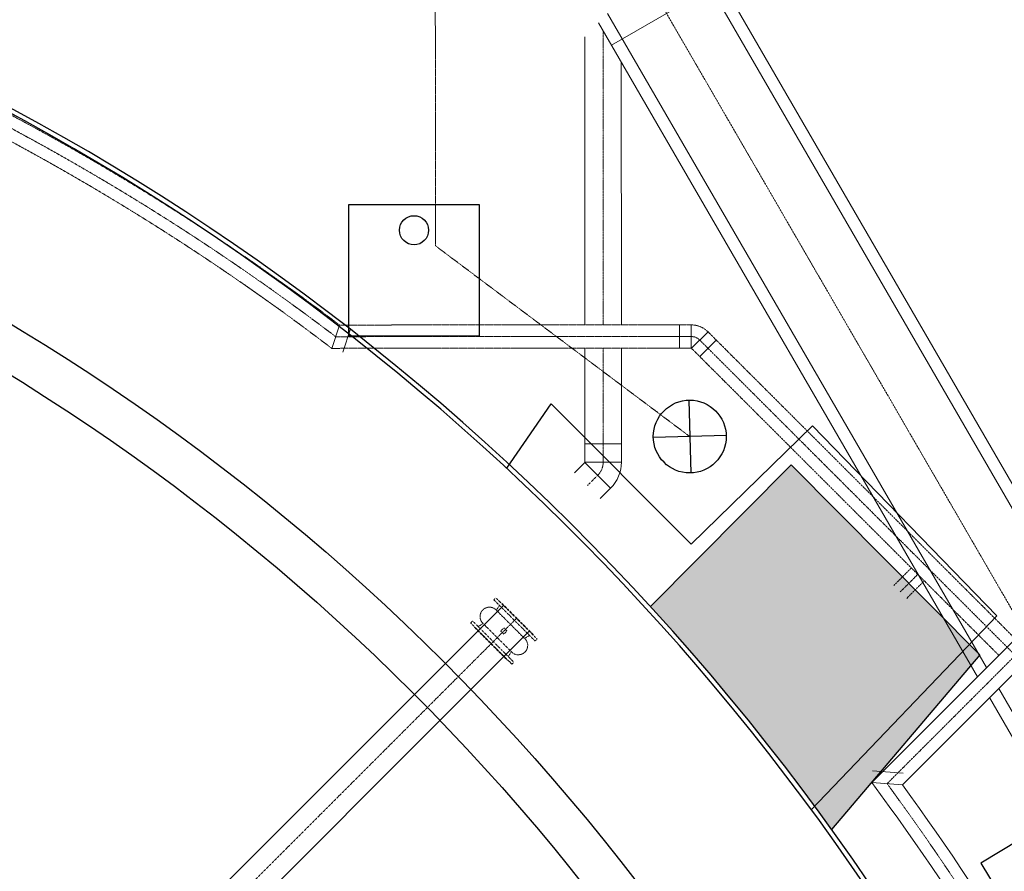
# Model space of a CAD drawing. Header units: metres. Extents: x -270273 to 328371, y -146885 to 591473.
# Tile 48 of 256: x -45165 to -38411, y -25405 to -19562. Entities that reach past the tile are written whole.
import ezdxf

# ---------------------------------------------------------------- set-up
doc = ezdxf.new("R2010")
doc.units = ezdxf.units.M
doc.header["$PDMODE"] = 1
doc.linetypes.add('RI-AWZI_PROCESLEIDING', pattern=[18.45, 6, -1.8, 1.75, -1.8, 1.75, -1.8, 1.75, -1.8])
doc.linetypes.add('RI-AWZI_TERREINRIOLERING', pattern=[19.8, 6, -1.8, 2.4, -1.8, 1.8, -1.8, 2.4, -1.8])
doc.layers.get('0').update_dxf_attribs({"color": 151})
for name, color, linetype, lineweight in [('B-CO-BC-BETONVORM-G', 50, 'Continuous', 18), ('B-XX-RI-AWZI_PROCESLEIDING-G', 30, 'RI-AWZI_PROCESLEIDING', 18), ('B-XX-RI-AWZI_TERREINRIOLERING-G', 211, 'RI-AWZI_TERREINRIOLERING', 18), ('B-XX-VH-BETONPLAAT-V', 253, 'Continuous', 18)]:
    doc.layers.add(name, color=color, linetype=linetype, lineweight=lineweight)
doc.layers.add('B-ME-WA-HYDRANT-G', color=253, linetype='Continuous')
doc.layers.add('B-XX-OG-BEBOUWING-G', color=1, linetype='Continuous')

# ---------------------------------------------------------------- blocks, each defined once
blk = doc.blocks.new('zuhydrt1')
for p, q in [((0, -0.5), (0, 0.504)), ((-0.5, 0), (0.5, 0))]:
    blk.add_line(p, q)
at = {"color": 15}
blk.add_line((0, -0.5), (0, -0.5), dxfattribs=at)
blk.add_line((0, -0.5), (0, -0.5), dxfattribs=at)
blk.add_circle((0, 0), 0.5)
blk = doc.blocks.new('meAF250T-Z')
for p, q in [((-250, 159.5), (-247, 162.5)), ((-250, 159.5), (-250, -159.5)), ((-247, 200), (-247, -200)), ((-247, 200), (-228, 200)), ((-228, -200), (-228, 200)), ((-221.7, 144.1), (-189.3, 136.8)), ((-189.3, 143.8), (-189.5, -136.9)), ((-28.3, 144.1), (-60.7, 136.8)), ((-60.7, 143.8), (-60.7, 136.8)), ((-60.7, 136.8), (-60.7, -136.8)), ((-3, 200), (-22, 200)), ((-22, -200), (-22, 200)), ((-3, 200), (-3, -200)), ((0, 159.5), (-3, 162.5)), ((0, 159.5), (0, -159.5)), ((-247, -162.5), (-250, -159.5)), ((-228, -200), (-247, -200)), ((-189.3, -136.8), (-221.7, -144.1)), ((-60.7, -136.8), (-28.3, -144.1)), ((-60.7, -136.8), (-60.7, -143.8)), ((-22, -200), (-3, -200)), ((-3, -162.5), (0, -159.5))]:
    blk.add_line(p, q)
blk.add_lwpolyline([(-140, 15), (-110, 15), (-110, -15), (-140, -15)], close=True)
for centre, radius, start, end in [((-125, 140), 64.4, 3.35514, 176.64486), ((-220, 151.9), 8, 180, 257.39139), ((-30, 151.9), 8, 282.60861, 0), ((-220, -151.9), 8, 102.60861, 180), ((-125, -140), 64.4, 177.20109, 356.64486), ((-30, -151.9), 8, 0, 77.39139)]:
    blk.add_arc(centre, radius, start, end)
for p in [(-125, 204.4), (-250, 0), (0, 0)]:
    blk.add_point(p)

msp = doc.modelspace()

# ---------------------------------------------------------------- hatches: boundary and pattern name
at = {"layer": 'B-XX-VH-BETONPLAAT-V'}
msp.add_hatch(color=256, dxfattribs=at).paths.add_polyline_path([(-38578.6455, -23920.1901), (-39872.3493, -22616.2501), (-40838.8579, -23588.0493, -0.02972282), (-39597.7548, -25118.4516)])

# ---------------------------------------------------------------- linework, layer by layer
at = {"layer": 'B-CO-BC-BETONVORM-G', "linetype": 'Continuous'}
for p, q in [((-41105.0948, -19736.3383), (-40352.24, -19300.3226)), ((-41105.087, -19736.3433), (-40352.2385, -19300.3167)), ((-41037.918, -22472.5091), (-41287.918, -22472.5869)), ((-41111.6328, -22775.723), (-41288.4645, -22599.0013)), ((-41037.8791, -22597.5091), (-41287.8791, -22597.5869))]:
    msp.add_line(p, q, dxfattribs=at)
at = {"layer": 'B-CO-BC-BETONVORM-G'}
for points in [[(-37958.5928, -23433.2131), (-40502.5924, -19040.7138), (-40502.5903, -19040.7175), (-40563.7761, -18935.073, 0.046446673)], [(-38020.7803, -23495.4392), (-40576.1466, -19083.3141), (-40576.1451, -19083.3168), (-40625.3752, -18998.315, 0.046285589)], [(-41288.1222, -21816.198), (-41287.8791, -22597.5869, -0.198912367), (-41288.4645, -22599.0013), (-41359.3537, -22669.9347)], [(-41038.1222, -21816.1203), (-41037.8791, -22597.5091, -0.198912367), (-41111.6328, -22775.723), (-41182.522, -22846.6563)]]:
    msp.add_lwpolyline(points, format="xyb", dxfattribs=at)
for points in [[(-38532.9124, -24007.89), (-41132.6623, -19519.1315)], [(-38595.0998, -24070.1162), (-41194.2615, -19582.3735)], [(-41288.787, -19679.42), (-41288.172, -21656.198)], [(-41038.7336, -19850.9098), (-41038.172, -21656.1203)], [(-51908.8668, -33650.4097), (-41844.21, -23579.4888)], [(-51737.078, -33832.1774), (-41667.3783, -23756.2105)], [(-37952.9193, -25009.3116), (-38449.9165, -24151.1871)], [(-38025.6976, -25053.2516), (-38512.104, -24213.4133)]]:
    msp.add_lwpolyline(points, dxfattribs=at)
at = {"layer": 'B-XX-OG-BEBOUWING-G'}
msp.add_lwpolyline([(-63042.2222, -48045.4311, 14.446878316), (-66283.6615, -44822.7304), (-68754.7089, -47264.0769), (-65514.4611, -50485.8825)], format="xyb", close=True, dxfattribs=at)
msp.add_lwpolyline([(-55453.4375, -18397.8546, 18.865370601), (-51955.3808, -18264.922)], format="xyb", dxfattribs=at)
at = {"layer": 'B-XX-OG-BEBOUWING-G', "ltscale": 0.005}
msp.add_lwpolyline([(-42910.3519, -21732.0876), (-42010.3519, -21731.893), (-42010.5464, -20831.893), (-42910.5464, -20832.0876)], close=True, dxfattribs=at)
at = {"layer": 'B-XX-OG-BEBOUWING-G'}
for points in [[(-41824.8943, -22640.0695), (-41518.594, -22198.1041), (-40559.2477, -23160.9645), (-39726.888, -22349.5777), (-38463.2191, -23653.0239), (-39735.3376, -24982.4008)], [(-40838.8579, -23588.0493), (-39872.3493, -22616.2501), (-38578.6455, -23920.1901), (-39597.7548, -25118.4516)], [(-37560.257, -27025.9193), (-35848.1108, -25992.21), (-36860.0995, -24316.0396), (-38572.2457, -25349.7489), (-37560.257, -27025.9193)], [(-37560.257, -27025.9193), (-35848.1108, -25992.21), (-36860.0995, -24316.0396), (-38572.2457, -25349.7489), (-37560.257, -27025.9193)]]:
    msp.add_lwpolyline(points, dxfattribs=at)
for centre, radius in [((-53079.2187, -34783.0034), 15300), ((-53079.2187, -34783.0034), 15000), ((-42460.5087, -21006.4023), 100)]:
    msp.add_circle(centre, radius, dxfattribs=at)
at = {"layer": 'B-XX-RI-AWZI_PROCESLEIDING-G'}
for points in [[(-38276.8459, -23751.6653), (-40879.0167, -19258.7271, -0.000000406), (-40879.0177, -19258.7254), (-41246.4963, -18624.2302, 0.044297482), (-51864.1438, -17628.5845)], [(-41163.1222, -21816.1592), (-41162.8791, -22597.548, -0.198912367), (-41200.0486, -22687.3621), (-41270.9379, -22758.2955)]]:
    msp.add_lwpolyline(points, format="xyb", dxfattribs=at)
for points in [[(-41163.8008, -19634.9673), (-41163.172, -21656.1592)], [(-51819.9802, -33738.2995), (-41755.7942, -23667.8496)]]:
    msp.add_lwpolyline(points, dxfattribs=at)
at = {"layer": 'B-XX-RI-AWZI_TERREINRIOLERING-G', "linetype": 'Continuous'}
for p, q in [((-43025.196, -21816.7384), (-42971.2781, -21656.7216)), ((-40638.3578, -21815.9959), (-40638.4075, -21655.9959)), ((-40558.3578, -21815.971), (-40558.4075, -21655.971)), ((-42949.384, -21842.2834), (-42895.4661, -21682.2666)), ((-40556.9434, -21816.5564), (-40443.8415, -21703.3841)), ((-40500.3572, -21873.1073), (-40387.2553, -21759.935)), ((-39314.7162, -24716.4323), (-39104.3785, -24732.3082)), ((-39320.7374, -24796.2054), (-39110.3996, -24812.0813))]:
    msp.add_line(p, q, dxfattribs=at)
at = {"layer": 'B-XX-RI-AWZI_TERREINRIOLERING-G'}
for points in [[(-42315.7684, -12713.8801), (-42313.9531, -21112.6726)], [(-39169.0979, -23443.8047), (-39048.9125, -23323.6211)], [(-39124.904, -23487.9991), (-39004.7187, -23367.8156)], [(-39080.7102, -23532.1936), (-38960.5248, -23412.01)]]:
    msp.add_lwpolyline(points, dxfattribs=at)
at = {"layer": 'B-XX-RI-AWZI_TERREINRIOLERING-G', "linetype": 'Continuous'}
for points in [[(-63215.1111, -49106.3357, 0.143627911), (-54009.7557, -52334.7098, 0.158384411), (-43665.178, -49558.8916, 0.158384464), (-36927.8251, -41232.8144, 0.158384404), (-36371.1361, -30536.7655, 0.092331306), (-39110.3996, -24812.0813), (-32686.1223, -18383.8056, 0.198912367), (-32638.7092, -18269.2396), (-32638.8951, -17671.7651)], [(-63121.8062, -48976.3581, 0.143627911), (-54001.4396, -52174.9261, 0.158384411), (-43752.3686, -49424.7357, 0.158384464), (-37077.2186, -41175.5295, 0.158384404), (-36525.6693, -30578.2322, 0.094340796), (-39320.7374, -24796.2054), (-32799.2946, -18270.7037, 0.198912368), (-32798.7092, -18269.2893), (-32798.8951, -17671.8149)]]:
    msp.add_lwpolyline(points, format="xyb", dxfattribs=at)
at = {"layer": 'B-XX-RI-AWZI_TERREINRIOLERING-G'}
for points in [[(-63168.4587, -49041.3469, 0.143627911), (-54005.5977, -52254.8179, 0.158384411), (-43708.7733, -49491.8136, 0.158384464), (-37002.5219, -41204.1719, 0.158384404), (-36448.4027, -30557.4988, 0.093331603), (-39215.4706, -24804.0454), (-32742.7084, -18327.2547, 0.198912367), (-32718.7092, -18269.2644), (-32718.8951, -17671.79)], [(-38335.5297, -23810.3845), (-40443.8415, -21703.3841, 0.198912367), (-40558.4075, -21655.971), (-42971.2781, -21656.7216, 0.143757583), (-51808.3811, -18298.6185, 0.143171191)], [(-38335.4945, -23923.5216), (-40500.3924, -21759.9702, 0.198912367), (-40558.3826, -21735.971), (-42998.201, -21736.73, 0.143581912), (-51776.3198, -18381.3968)], [(-38448.6316, -23923.5568), (-40556.9434, -21816.5564, 0.198912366), (-40558.3578, -21815.971), (-43025.196, -21816.7384, 0.143404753), (-51744.3354, -18464.2581, 0.143995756)]]:
    msp.add_lwpolyline(points, format="xyb", dxfattribs=at)
at = {"layer": 'B-XX-RI-AWZI_TERREINRIOLERING-G', "flags": 128}
msp.add_lwpolyline([(-42313.9531, -21112.6726), (-40568.9001, -22422.1418)], dxfattribs=at)

# ---------------------------------------------------------------- block references
at = {"layer": 'B-ME-WA-HYDRANT-G', "xscale": 500.0000000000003, "yscale": 500.0000000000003, "zscale": 500.0000000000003, "rotation": 181.447824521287}
msp.add_blockref('zuhydrt1', (-40568.9001, -22422.1418), dxfattribs=at)
at = {"layer": 'B-XX-RI-AWZI_PROCESLEIDING-G', "rotation": 225.0178245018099}
msp.add_blockref('meAF250T-Z', (-41932.5195, -23844.685), dxfattribs=at)

doc.saveas('drawing.dxf')
